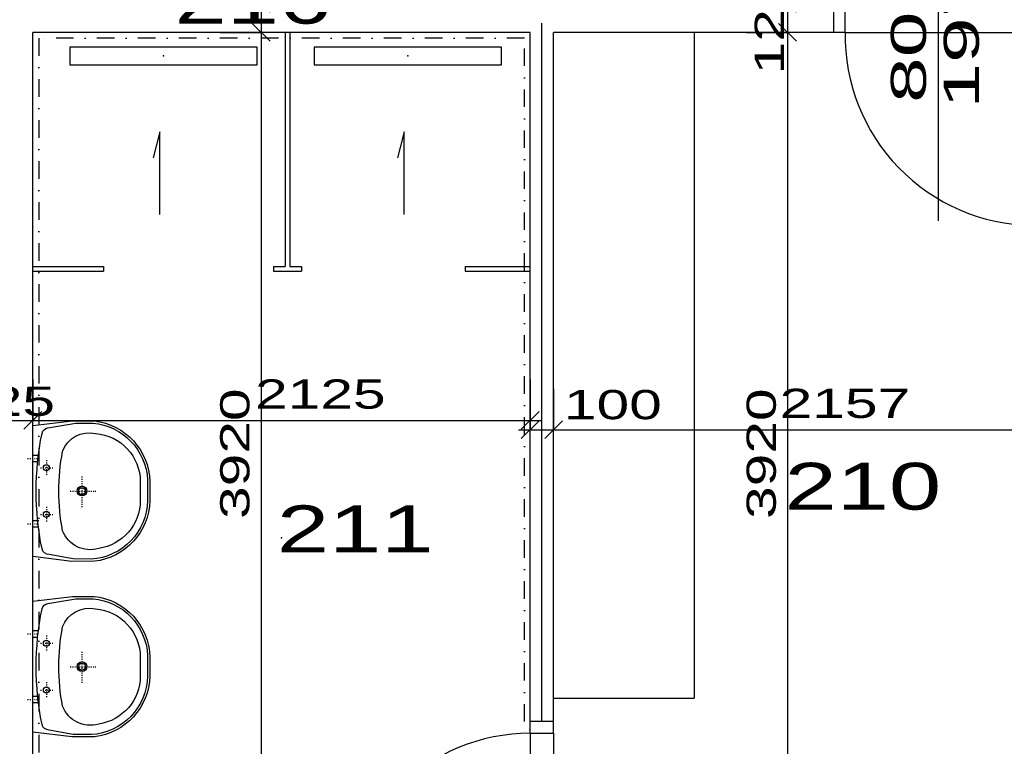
# Model space of a CAD drawing. Extents: x -196363 to 396902, y -489949 to -260582.
# Tile 226 of 256: x 260802 to 265008, y -385659 to -382554. Entities that reach past the tile are written whole.
import ezdxf

# ---------------------------------------------------------------- set-up
doc = ezdxf.new("R2010")
doc.units = 0
doc.header["$MEASUREMENT"] = 0
doc.linetypes.add('DASHED1', pattern=[1, 0.3, -0.4, 0.3])
doc.linetypes.add('DOTDASH', pattern=[1, 0.3, -0.2, 0, -0.2, 0.3])
for name, color, linetype in [('dvere', 1, 'Continuous'), ('koty', 1, 'Continuous'), ('navrh', 2, 'Continuous'), ('obklady', 14, 'Continuous'), ('popdver', 6, 'Continuous'), ('srafy', 8, 'Continuous'), ('zarpred', 5, 'Continuous')]:
    doc.layers.add(name, color=color, linetype=linetype)
doc.styles.add('SPIRITTXTSTYLE1', font='ROMAN')
doc.styles.add('SPIRITTXTSTYLE2', font='txt')
doc.linetypes.add('TEPIZL3', pattern='A,0,-1,[9,dur+dsp vaclavov.shx,S=0.005714,R=0,X=-1,Y=0],0', length=1)
doc.dimstyles.new('SPIRITSTYLE26', dxfattribs={"dimtxt": 125, "dimasz": 12.7, "dimexe": 175, "dimexo": -175, "dimgap": 50, "dimtad": 1, "dimdec": 3, "dimzin": 0, "dimdsep": 46, "dimlunit": 7, "dimtxsty": 'SPIRITTXTSTYLE1', "dimblk1": '_TICKMARKS26', "dimblk2": '_TICKMARKS26', "dimsah": 1, "dimcen": 0.09, "dimdle": 50, "dimclrd": 1, "dimclre": 1, "dimclrt": 1, "dimadec": 0, "dimazin": 0, "dimtfac": 1, "dimtdec": 4, "dimtofl": 0, "dimtmove": 1, "dimatfit": 0, "dimfxl": 0, "dimtolj": 1, "dimtzin": 0, "dimarcsym": 0})
doc.dimstyles.new('SPIRITSTYLE669', dxfattribs={"dimtxt": 125, "dimasz": 12.7, "dimexe": 175, "dimexo": 824.356079, "dimgap": 50, "dimtad": 1, "dimdec": 3, "dimzin": 0, "dimdsep": 46, "dimlunit": 7, "dimtxsty": 'SPIRITTXTSTYLE1', "dimblk1": '_TICKMARKS669', "dimblk2": '_TICKMARKS669', "dimsah": 1, "dimcen": 0.09, "dimdle": 50, "dimclrd": 1, "dimclre": 1, "dimclrt": 1, "dimadec": 0, "dimazin": 0, "dimtfac": 1, "dimtdec": 4, "dimtofl": 0, "dimtmove": 1, "dimatfit": 0, "dimfxl": 0, "dimtolj": 1, "dimtzin": 0, "dimarcsym": 0})
doc.dimstyles.new('SPIRITSTYLE670', dxfattribs={"dimtxt": 125, "dimasz": 12.7, "dimexe": 175, "dimexo": 225.000381, "dimgap": 50, "dimtad": 1, "dimdec": 3, "dimzin": 0, "dimdsep": 46, "dimlunit": 7, "dimtxsty": 'SPIRITTXTSTYLE1', "dimblk1": '_TICKMARKS670', "dimblk2": '_TICKMARKS670', "dimsah": 1, "dimcen": 0.09, "dimdle": 50, "dimclrd": 1, "dimclre": 1, "dimclrt": 1, "dimadec": 0, "dimazin": 0, "dimtfac": 1, "dimtdec": 4, "dimtofl": 0, "dimtmove": 1, "dimatfit": 0, "dimfxl": 0, "dimtolj": 1, "dimtzin": 0, "dimarcsym": 0})
doc.dimstyles.new('SPIRITSTYLE703', dxfattribs={"dimtxt": 125, "dimasz": 12.7, "dimexe": 175, "dimexo": 1317.696533, "dimgap": 50, "dimtad": 1, "dimdec": 3, "dimzin": 0, "dimdsep": 46, "dimlunit": 7, "dimtxsty": 'SPIRITTXTSTYLE1', "dimblk1": '_TICKMARKS703', "dimblk2": '_TICKMARKS703', "dimsah": 1, "dimcen": 0.09, "dimdle": 50, "dimclrd": 1, "dimclre": 1, "dimclrt": 1, "dimadec": 0, "dimazin": 0, "dimtfac": 1, "dimtdec": 4, "dimtofl": 0, "dimtmove": 1, "dimatfit": 0, "dimfxl": 0, "dimtolj": 1, "dimtzin": 0, "dimarcsym": 0})
doc.dimstyles.new('SPIRITSTYLE704', dxfattribs={"dimtxt": 125, "dimasz": 12.7, "dimexe": 175, "dimexo": -135.238083, "dimgap": 50, "dimtad": 1, "dimdec": 3, "dimzin": 0, "dimdsep": 46, "dimlunit": 7, "dimtxsty": 'SPIRITTXTSTYLE1', "dimblk1": '_TICKMARKS704', "dimblk2": '_TICKMARKS704', "dimsah": 1, "dimcen": 0.09, "dimdle": 50, "dimclrd": 1, "dimclre": 1, "dimclrt": 1, "dimadec": 0, "dimazin": 0, "dimtfac": 1, "dimtdec": 4, "dimtofl": 0, "dimtmove": 1, "dimatfit": 0, "dimfxl": 0, "dimtolj": 1, "dimtzin": 0, "dimarcsym": 0})

# ---------------------------------------------------------------- blocks, each defined once
blk = doc.blocks.new('_TICKMARKS26')
at = {"color": 1, "linetype": 'Continuous'}
blk.add_line((-3, -3), (3, 3), dxfattribs=at)
blk = doc.blocks.new('*D1604')
at = {"color": 1, "linetype": 'Continuous', "ltscale": 300}
for p, q in [((264082.125, -382433.59375, 1723.80005), (264082.125, -382658.59375, 1723.80005)), ((263907.125, -382483.59375, 1723.80005), (264082.125, -382483.59375, 1723.80005)), ((264257.125, -382483.59375, 1723.80005), (264082.125, -382483.59375, 1723.80005)), ((263907.125, -382608.59375, 1723.80005), (264082.125, -382608.59375, 1723.80005)), ((264257.125, -382608.59375, 1723.80005), (264082.125, -382608.59375, 1723.80005))]:
    blk.add_line(p, q, dxfattribs=at)
at = {"color": 1, "linetype": 'Continuous', "ltscale": 300, "xscale": 12.69999980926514, "yscale": 12.69999980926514, "zscale": 12.69999980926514}
for p, rotation in [((264082.125, -382483.59375, 1723.80005), 90.00000250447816), ((264082.125, -382608.59375, 1723.80005), -90.00000250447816)]:
    blk.add_blockref('_TICKMARKS26', p, dxfattribs=dict(at, rotation=rotation))
at = {"color": 1, "linetype": 'Continuous', "ltscale": 300, "style": 'SPIRITTXTSTYLE1', "width": 1.5}
blk.add_text('125', height=125, rotation=450.00001935, dxfattribs=at).set_placement((264066.8125, -382788.03125, 1723.80005))
blk = doc.blocks.new('_TICKMARKS669')
at = {"color": 1, "linetype": 'Continuous'}
blk.add_line((-3, -3), (3, 3), dxfattribs=at)
blk = doc.blocks.new('*D1608')
at = {"color": 1, "linetype": 'Continuous', "ltscale": 300}
for p, q in [((264082.125, -382558.59375, 1723.80005), (264082.125, -386578.65625, 1723.80005)), ((263907.125, -382608.59375, 1723.80005), (264082.125, -382608.59375, 1723.80005)), ((264257.125, -382608.59375, 1723.80005), (264082.125, -382608.59375, 1723.80005)), ((263907.125, -386528.65625, 1723.80005), (264082.125, -386528.65625, 1723.80005)), ((264257.125, -386528.65625, 1723.80005), (264082.125, -386528.65625, 1723.80005))]:
    blk.add_line(p, q, dxfattribs=at)
at = {"color": 1, "linetype": 'Continuous', "ltscale": 300, "xscale": 12.69999980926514, "yscale": 12.69999980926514, "zscale": 12.69999980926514}
for p, rotation in [((264082.125, -382608.59375, 1723.80005), 90.00000250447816), ((264082.125, -386528.65625, 1723.80005), -90.00000250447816)]:
    blk.add_blockref('_TICKMARKS669', p, dxfattribs=dict(at, rotation=rotation))
at = {"color": 1, "linetype": 'Continuous', "ltscale": 300, "style": 'SPIRITTXTSTYLE1', "width": 1.5}
blk.add_text('3920', height=125, rotation=450.00001935, dxfattribs=at).set_placement((264032.125, -384687.625, 1723.80005))
blk = doc.blocks.new('*D1609')
at = {"color": 1, "linetype": 'Continuous', "ltscale": 300}
for p, q in [((261833, -382433.59375, 1723.80005), (261833, -382658.59375, 1723.80005)), ((261658, -382483.59375, 1723.80005), (261833, -382483.59375, 1723.80005)), ((262008, -382483.59375, 1723.80005), (261833, -382483.59375, 1723.80005)), ((261658, -382608.59375, 1723.80005), (261833, -382608.59375, 1723.80005)), ((262008, -382608.59375, 1723.80005), (261833, -382608.59375, 1723.80005))]:
    blk.add_line(p, q, dxfattribs=at)
at = {"color": 1, "linetype": 'Continuous', "ltscale": 300, "xscale": 12.69999980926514, "yscale": 12.69999980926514, "zscale": 12.69999980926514}
for p, rotation in [((261833, -382483.59375, 1723.80005), 90.00000250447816), ((261833, -382608.59375, 1723.80005), -90.00000250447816)]:
    blk.add_blockref('_TICKMARKS26', p, dxfattribs=dict(at, rotation=rotation))
at = {"color": 1, "linetype": 'Continuous', "ltscale": 300, "style": 'SPIRITTXTSTYLE1', "width": 1.5}
blk.add_text('125', height=125, rotation=450.00001935, dxfattribs=at).set_placement((261820.75, -382421.21875, 1723.80005))
blk = doc.blocks.new('_TICKMARKS670')
at = {"color": 1, "linetype": 'Continuous'}
blk.add_line((-3, -3), (3, 3), dxfattribs=at)
blk = doc.blocks.new('*D1610')
at = {"color": 1, "linetype": 'Continuous', "ltscale": 300}
for p, q in [((261833, -382558.59375, 1723.800049), (261833, -386578.65625, 1723.800049)), ((261658, -382608.59375, 1723.800049), (261833, -382608.59375, 1723.800049)), ((262008, -382608.59375, 1723.800049), (261833, -382608.59375, 1723.800049)), ((261658, -386528.65625, 1723.800049), (261833, -386528.65625, 1723.800049)), ((262008, -386528.65625, 1723.800049), (261833, -386528.65625, 1723.800049))]:
    blk.add_line(p, q, dxfattribs=at)
at = {"color": 1, "linetype": 'Continuous', "ltscale": 300, "xscale": 12.69999980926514, "yscale": 12.69999980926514, "zscale": 12.69999980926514}
for p, rotation in [((261833, -382608.59375, 1723.800049), 90.00000250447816), ((261833, -386528.65625, 1723.800049), -90.00000250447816)]:
    blk.add_blockref('_TICKMARKS670', p, dxfattribs=dict(at, rotation=rotation))
at = {"color": 1, "linetype": 'Continuous', "ltscale": 300, "style": 'SPIRITTXTSTYLE1', "width": 1.5}
blk.add_text('3920', height=125, rotation=450.000019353, dxfattribs=at).set_placement((261783.015625, -384687.625, 1723.800049))
blk = doc.blocks.new('_TICKMARKS703')
at = {"color": 1, "linetype": 'Continuous'}
blk.add_line((-3, -3), (3, 3), dxfattribs=at)
blk = doc.blocks.new('*D1672')
at = {"color": 1, "linetype": 'Continuous', "ltscale": 300}
for p, q in [((260732.765625, -384091.375, 1723.800049), (260732.765625, -384266.34375, 1723.800049)), ((260857.75, -384091.375, 1723.800049), (260857.75, -384266.34375, 1723.800049)), ((260682.75, -384266.34375, 1723.800049), (260907.765625, -384266.34375, 1723.800049)), ((260732.765625, -384441.34375, 1723.800049), (260732.765625, -384266.34375, 1723.800049)), ((260857.75, -384441.34375, 1723.800049), (260857.75, -384266.34375, 1723.800049))]:
    blk.add_line(p, q, dxfattribs=at)
at = {"color": 1, "linetype": 'Continuous', "ltscale": 300, "xscale": 12.69999980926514, "yscale": 12.69999980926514, "zscale": 12.69999980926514, "rotation": 180.0000050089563}
blk.add_blockref('_TICKMARKS703', (260732.765625, -384266.34375, 1723.800049), dxfattribs=at)
at = {"color": 1, "linetype": 'Continuous', "ltscale": 300, "xscale": 12.69999980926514, "yscale": 12.69999980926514, "zscale": 12.69999980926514}
blk.add_blockref('_TICKMARKS703', (260857.75, -384266.34375, 1723.800049), dxfattribs=at)
at = {"color": 1, "linetype": 'Continuous', "ltscale": 300, "style": 'SPIRITTXTSTYLE1', "width": 1.5}
blk.add_text('125', height=125, dxfattribs=at).set_placement((260534.203125, -384247.28125, 1723.800049))
blk = doc.blocks.new('*D1674')
at = {"color": 1, "linetype": 'Continuous', "ltscale": 300}
for p, q in [((260857.75, -384091.375, 1723.800049), (260857.75, -384266.34375, 1723.800049)), ((262982.78125, -384091.375, 1723.800049), (262982.78125, -384266.34375, 1723.800049)), ((260807.75, -384266.34375, 1723.800049), (263032.78125, -384266.34375, 1723.800049)), ((260857.75, -384441.34375, 1723.800049), (260857.75, -384266.34375, 1723.800049)), ((262982.78125, -384441.34375, 1723.800049), (262982.78125, -384266.34375, 1723.800049))]:
    blk.add_line(p, q, dxfattribs=at)
at = {"color": 1, "linetype": 'Continuous', "ltscale": 300, "xscale": 12.69999980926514, "yscale": 12.69999980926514, "zscale": 12.69999980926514, "rotation": 180.0000050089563}
blk.add_blockref('_TICKMARKS26', (260857.75, -384266.34375, 1723.800049), dxfattribs=at)
at = {"color": 1, "linetype": 'Continuous', "ltscale": 300, "xscale": 12.69999980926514, "yscale": 12.69999980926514, "zscale": 12.69999980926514}
blk.add_blockref('_TICKMARKS26', (262982.78125, -384266.34375, 1723.800049), dxfattribs=at)
at = {"color": 1, "linetype": 'Continuous', "ltscale": 300, "style": 'SPIRITTXTSTYLE1', "width": 1.5}
blk.add_text('2125', height=125, dxfattribs=at).set_placement((261807.171875, -384216.375, 1723.800049))
blk = doc.blocks.new('_TICKMARKS704')
at = {"color": 1, "linetype": 'Continuous'}
blk.add_line((-3, -3), (3, 3), dxfattribs=at)
blk = doc.blocks.new('*D1675')
at = {"color": 1, "linetype": 'Continuous', "ltscale": 300}
for p, q in [((262982.78125, -384131.125, 1723.80005), (262982.78125, -384306.125, 1723.80005)), ((263082.75, -384131.125, 1723.80005), (263082.75, -384306.125, 1723.80005)), ((262932.75, -384306.125, 1723.80005), (263132.75, -384306.125, 1723.80005)), ((262982.78125, -384481.125, 1723.80005), (262982.78125, -384306.125, 1723.80005)), ((263082.75, -384481.125, 1723.80005), (263082.75, -384306.125, 1723.80005))]:
    blk.add_line(p, q, dxfattribs=at)
at = {"color": 1, "linetype": 'Continuous', "ltscale": 300, "xscale": 12.69999980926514, "yscale": 12.69999980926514, "zscale": 12.69999980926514, "rotation": 180.0000050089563}
blk.add_blockref('_TICKMARKS704', (262982.78125, -384306.125, 1723.80005), dxfattribs=at)
at = {"color": 1, "linetype": 'Continuous', "ltscale": 300, "xscale": 12.69999980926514, "yscale": 12.69999980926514, "zscale": 12.69999980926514}
blk.add_blockref('_TICKMARKS704', (263082.75, -384306.125, 1723.80005), dxfattribs=at)
at = {"color": 1, "linetype": 'Continuous', "ltscale": 300, "style": 'SPIRITTXTSTYLE1', "width": 1.5}
blk.add_text('100', height=125, dxfattribs=at).set_placement((263126.65625, -384261.5625, 1723.80005))
blk = doc.blocks.new('*D1676')
at = {"color": 1, "linetype": 'Continuous', "ltscale": 300}
for p, q in [((263082.75, -384131.125, 1723.80005), (263082.75, -384306.125, 1723.80005)), ((265240.25, -384131.125, 1723.80005), (265240.25, -384306.125, 1723.80005)), ((263032.75, -384306.125, 1723.80005), (265290.25, -384306.125, 1723.80005)), ((263082.75, -384481.125, 1723.80005), (263082.75, -384306.125, 1723.80005)), ((265240.25, -384481.125, 1723.80005), (265240.25, -384306.125, 1723.80005))]:
    blk.add_line(p, q, dxfattribs=at)
at = {"color": 1, "linetype": 'Continuous', "ltscale": 300, "xscale": 12.69999980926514, "yscale": 12.69999980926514, "zscale": 12.69999980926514, "rotation": 180.0000050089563}
blk.add_blockref('_TICKMARKS26', (263082.75, -384306.125, 1723.80005), dxfattribs=at)
at = {"color": 1, "linetype": 'Continuous', "ltscale": 300, "xscale": 12.69999980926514, "yscale": 12.69999980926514, "zscale": 12.69999980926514}
blk.add_blockref('_TICKMARKS26', (265240.25, -384306.125, 1723.80005), dxfattribs=at)
at = {"color": 1, "linetype": 'Continuous', "ltscale": 300, "style": 'SPIRITTXTSTYLE1', "width": 1.5}
blk.add_text('2157', height=125, dxfattribs=at).set_placement((264048.40625, -384256.125, 1723.80005))

msp = doc.modelspace()

# ---------------------------------------------------------------- linework, layer by layer
at = {"layer": 'dvere', "color": 1, "linetype": 'Continuous', "ltscale": 304.799988}
for p, q in [((264277.75, -382483.59375), (264277.75, -382608.59375)), ((263082.75, -385553.65625), (262982.78125, -385553.65625))]:
    msp.add_line(p, q, dxfattribs=at)
at = {"layer": 'dvere', "color": 1, "linetype": 'Continuous', "ltscale": 330}
for p, q in [((264327.75, -382608.59375), (265127.75, -382608.59375)), ((262982.78125, -385603.65625), (262982.75, -386403.65625)), ((263082.75, -385603.65625), (263082.75, -386403.65625))]:
    msp.add_line(p, q, dxfattribs=at)
at = {"layer": 'dvere', "color": 7, "linetype": 'Continuous', "ltscale": 300}
for centre, radius, start, end in [((265140.25, -382621.09375, 900), 812.59857, 179.11848713, 269.11849647), ((262982.78125, -386403.65625, 900), 800.00079, 90.0000025, 180.00000501)]:
    msp.add_arc(centre, radius, start, end, dxfattribs=at)
msp.add_point((264727.75, -382608.59375, 900), dxfattribs=at)
at = {"layer": 'dvere', "color": 15, "linetype": 'Continuous', "ltscale": 250}
msp.add_point((264727.75, -382608.59375), dxfattribs=at)
at = {"layer": 'navrh', "color": 2, "linetype": 'Continuous', "ltscale": 300}
for p, q in [((264327.75, -382608.59375, 900), (264327.75, -382483.59375, 900)), ((260857.75, -386528.65625, 900), (260857.75, -382608.59375, 900)), ((262982.78125, -382608.59375, 900), (260857.75, -382608.59375, 900)), ((262982.78125, -382608.59375, 900), (262632.75, -382608.59375, 900)), ((262982.78125, -385603.65625, 900), (262982.78125, -382608.59375, 900)), ((263082.75, -385603.65625, 900), (263082.75, -382608.59375, 900)), ((264327.75, -382608.59375, 900), (263082.75, -382608.59375, 900)), ((262982.78125, -385603.65625, 900), (263082.75, -385603.65625, 900))]:
    msp.add_line(p, q, dxfattribs=at)
at = {"layer": 'obklady', "color": 14, "linetype": 'DOTDASH', "ltscale": 250}
for p, q in [((262957.78125, -382633.59375, 4347.59961), (260882.75, -382633.59375, 4347.59961)), ((260882.75, -382633.59375, 4347.59961), (260882.75, -386503.65625, 4347.59961)), ((262957.78125, -385553.65625, 4347.59961), (262957.78125, -382633.59375, 4347.59961))]:
    msp.add_line(p, q, dxfattribs=at)
msp.add_point((261920.26562, -384768.625, 4347.59961), dxfattribs=at)
at = {"layer": 'popdver', "color": 6, "linetype": 'Continuous', "ltscale": 250}
msp.add_line((264727.75, -383414.25), (264727.75, -382408.375), dxfattribs=at)
at = {"layer": 'popdver', "color": 6, "linetype": 'Continuous', "ltscale": 304.799988}
msp.add_point((264727.75, -382608.59375), dxfattribs=at)
at = {"layer": 'popdver', "color": 6, "linetype": 'Continuous', "ltscale": 250}
msp.add_point((264727.75, -382608.59375), dxfattribs=at)
at = {"layer": 'srafy', "color": 8, "linetype": 'TEPIZL3', "ltscale": 30}
msp.add_line((263032.78125, -385553.65625, 900), (263032.78125, -382568.78125, 900), dxfattribs=at)
at = {"layer": 'zarpred', "color": 5, "linetype": 'Continuous', "ltscale": 300}
for p, q in [((261935.26562, -382608.59375, 900), (261935.26562, -383608.59375, 900)), ((261955.26562, -382608.59375, 900), (261955.26562, -383608.59375, 900)), ((263682.75, -382608.59375, 900), (263682.75, -385453.65625, 900)), ((261816.10938, -382671.78125, 900), (261016.10938, -382671.78125, 900)), ((261016.10938, -382671.78125, 900), (261016.10938, -382746.8125, 900)), ((261816.10938, -382746.8125, 900), (261816.10938, -382671.78125, 900)), ((262859.96875, -382671.78125, 900), (262059.96875, -382671.78125, 900)), ((262059.96875, -382671.78125, 900), (262059.96875, -382746.8125, 900)), ((262859.96875, -382746.8125, 900), (262859.96875, -382671.78125, 900)), ((261016.10938, -382746.8125, 900), (261816.10938, -382746.8125, 900)), ((262059.96875, -382746.8125, 900), (262859.96875, -382746.8125, 900)), ((261400.67188, -383034.0625, 900), (261371.23438, -383143.96875, 900)), ((261400.67188, -383386.71875, 900), (261400.67188, -383034.0625, 900)), ((262444.53125, -383034.0625, 900), (262415.09375, -383143.96875, 900)), ((262444.53125, -383386.71875, 900), (262444.53125, -383034.0625, 900)), ((260857.75, -383608.59375, 900), (261160.25, -383608.59375, 900)), ((261160.25, -383608.59375, 900), (261160.25, -383628.59375, 900)), ((261885.26562, -383608.59375, 900), (261935.26562, -383608.59375, 900)), ((261885.26562, -383608.59375, 900), (261885.26562, -383628.59375, 900)), ((261955.26562, -383608.59375, 900), (262005.26562, -383608.59375, 900)), ((262005.26562, -383608.59375, 900), (262005.26562, -383628.59375, 900)), ((262705.25, -383608.59375, 900), (262982.78125, -383608.59375, 900)), ((262705.25, -383608.59375, 900), (262705.25, -383628.59375, 900)), ((260857.75, -383628.59375, 900), (261160.25, -383628.59375, 900)), ((261885.26562, -383628.59375, 900), (262005.26562, -383628.59375, 900)), ((262705.25, -383628.59375, 900), (262982.78125, -383628.59375, 900)), ((263082.75, -385453.65625, 900), (263682.75, -385453.65625, 900))]:
    msp.add_line(p, q, dxfattribs=at)
at = {"layer": 'zarpred', "color": 8, "linetype": 'DASHED1', "ltscale": 14.000001}
for p, q in [((260834.70312, -384429.1875), (260882.65625, -384429.1875)), ((260915.5, -384436.03125), (260915.5, -384501.78125)), ((260890.84375, -384468.90625), (260942.875, -384468.90625)), ((261067.5, -384505.90625), (261067.5, -384637.34375)), ((261016.82812, -384568.875), (261126.39062, -384568.875)), ((260915.5, -384635.75), (260915.5, -384701.46875)), ((260890.84375, -384668.625), (260942.875, -384668.59375)), ((260834.70312, -384708.59375), (260882.65625, -384708.59375)), ((260834.70312, -385179.1875), (260882.65625, -385179.1875)), ((260915.5, -385186.03125), (260915.5, -385251.78125)), ((260890.84375, -385218.90625), (260942.875, -385218.90625)), ((261067.5, -385255.875), (261067.5, -385387.34375)), ((261016.82812, -385318.875), (261126.39062, -385318.875)), ((260890.84375, -385418.59375), (260942.875, -385418.59375)), ((260915.5, -385385.75), (260915.5, -385451.4375)), ((260834.70312, -385458.59375), (260882.65625, -385458.59375))]:
    msp.add_line(p, q, dxfattribs=at)
at = {"layer": 'zarpred', "color": 8, "linetype": 'Continuous'}
for p, q in [((260858, -384414.96875), (260882.65625, -384414.96875)), ((260858, -384442.34375), (260877.29688, -384442.34375)), ((260858, -384694.375), (260882.65625, -384694.375)), ((260858, -384721.75), (260877.29688, -384721.75)), ((260858, -385164.96875), (260882.65625, -385164.96875)), ((260858, -385192.34375), (260877.29688, -385192.34375)), ((260858, -385444.34375), (260882.65625, -385444.34375)), ((260858, -385471.75), (260877.29688, -385471.75))]:
    msp.add_line(p, q, dxfattribs=at)
at = {"layer": 'zarpred', "color": 5, "linetype": 'Continuous'}
for points in [[(260857.75, -384288.59375), (261027.42188, -384269), (261119.73438, -384268.625, -0.3735613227), (261357.76562, -384527.8125), (261357.76562, -384527.8125), (261357.76562, -384609.40625, -0.3724052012), (261120.53125, -384868.59375), (261120.53125, -384868.59375), (261024.59375, -384868.75), (260857.75, -384848.59375)], [(261316.78125, -384608.59375, -0.3708738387), (261138.9375, -384813.96875, -0.3916131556), (260985.04688, -384738.125, -0.0969293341), (260985.04688, -384399.09375, -0.3847571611), (261124.79688, -384322.40625, -0.3922860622), (261316.78125, -384529.15625), (261316.78125, -384529.15625)], [(260857.75, -385038.59375), (261027.42188, -385018.96875), (261119.73438, -385018.59375, -0.3735613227), (261357.76562, -385277.78125), (261357.76562, -385277.78125), (261357.76562, -385359.40625, -0.3724052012), (261120.53125, -385618.59375), (261120.53125, -385618.59375), (261024.59375, -385618.75), (260857.75, -385598.59375)], [(261316.78125, -385358.59375, -0.3708738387), (261138.9375, -385563.96875, -0.3916131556), (260985.04688, -385488.125, -0.0969293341), (260985.04688, -385149.09375, -0.3847571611), (261124.79688, -385072.375, -0.3922860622), (261316.78125, -385279.15625), (261316.78125, -385279.15625)]]:
    msp.add_lwpolyline(points, format="xyb", close=True, dxfattribs=at)
at = {"layer": 'zarpred', "color": 8, "linetype": 'Continuous'}
for points in [[(261347.45312, -384609.28125, -0.3915576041), (261106.4375, -384859.15625), (261106.4375, -384859.15625), (261029.375, -384858.59375), (260927.20312, -384839.4375, -0.3566107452), (260896.89062, -384815.4375, -0.1005923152), (260896.84375, -384321.78125, -0.3243051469), (260921.70312, -384298.71875), (260921.70312, -384298.71875), (261041.5, -384278.59375), (261114.92188, -384278.59375, -0.3749197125), (261347.875, -384520.9375), (261347.875, -384520.9375)], [(261347.45312, -385359.28125, -0.3915576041), (261106.4375, -385609.15625), (261106.4375, -385609.15625), (261029.375, -385608.59375), (260927.20312, -385589.4375, -0.3566107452), (260896.89062, -385565.4375, -0.1005923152), (260896.84375, -385071.75, -0.3243051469), (260921.70312, -385048.71875), (260921.70312, -385048.71875), (261041.5, -385028.59375), (261114.92188, -385028.59375, -0.3749197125), (261347.875, -385270.9375), (261347.875, -385270.9375)]]:
    msp.add_lwpolyline(points, format="xyb", close=True, dxfattribs=at)
for centre, radius in [((260915.5, -384468.59375), 12.93063), ((261067.5, -384568.875), 14.78058), ((260915.5, -384668.28125), 12.93063), ((260915.5, -385218.59375), 12.93063), ((261067.5, -385318.875), 14.78058), ((260915.5, -385418.28125), 12.93063)]:
    msp.add_circle(centre, radius, dxfattribs=at)
at = {"layer": 'zarpred', "color": 5, "linetype": 'Continuous'}
for centre in [(261067.75, -384568.59375), (261067.75, -385318.59375)]:
    msp.add_circle(centre, 20.87694, dxfattribs=at)
at = {"layer": 'zarpred', "color": 5, "linetype": 'Continuous', "ltscale": 300}
for p in [(261416.10938, -382709.28125, 900), (262459.96875, -382709.28125, 900)]:
    msp.add_point(p, dxfattribs=at)

# ---------------------------------------------------------------- texts
at = {"layer": 'koty', "color": 1, "linetype": 'Continuous', "ltscale": 300, "style": 'SPIRITTXTSTYLE2', "width": 1.5}
for s, p in [('216', (261462.96875, -382571.21875, 1723.80005)), ('210', (264069.21875, -384647.8125, 1723.80005)), ('211', (261900.375, -384829.9375, 1723.80005))]:
    msp.add_text(s, height=200, dxfattribs=at).set_placement(p)
at = {"layer": 'popdver', "color": 6, "linetype": 'Continuous', "ltscale": 250, "style": 'SPIRITTXTSTYLE1', "width": 1.75}
for s, p in [('1970', (264899.6875, -382934.53125)), ('800', (264673.625, -382910.125))]:
    msp.add_text(s, height=150, rotation=90.0000025, dxfattribs=at).set_placement(p)

# ---------------------------------------------------------------- dimensions: what is measured, and where the dimension line sits
at = {"layer": 'koty', "color": 1, "linetype": 'Continuous', "ltscale": 300}
for base, p1, p2, picture, middle in [((261833, -382483.59375, 1723.80005), (261833, -382483.59375, 1723.80005), (261833, -382608.59375, 1723.80005), '*D1609', (261963.59375, -382421.21875)), ((264082.125, -382483.59375, 1723.80005), (264082.125, -382483.59375, 1723.80005), (264082.125, -382608.59375, 1723.80005), '*D1604', (264209.65625, -382788.03125))]:
    dim = msp.add_linear_dim(base=base, p1=p1, p2=p2, angle=90.0000025, dimstyle='SPIRITSTYLE26', dxfattribs=at)
    dim.commit()
    dim.dimension.update_dxf_attribs({"geometry": picture, "text_midpoint": middle, "dimtype": 160})
for base, p1, p2, dimstyle, picture, middle in [((261833, -383008.59375, 1723.8000488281), (261833, -382608.59375, 1723.8000488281), (261833, -386528.65625, 1723.8000488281), 'SPIRITSTYLE670', '*D1610', (261833, -384568.59375, 1723.8000488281)), ((264082.125, -382608.59375, 1723.8000488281), (263082.75, -382608.59375, 1723.8000488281), (263082.75, -386528.65625, 1723.8000488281), 'SPIRITSTYLE669', '*D1608', (264082.125, -384568.59375, 1723.8000488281))]:
    dim = msp.add_linear_dim(base=base, p1=p1, p2=p2, angle=90.0000025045, dimstyle=dimstyle, dxfattribs=at)
    dim.commit()
    dim.dimension.update_dxf_attribs({"geometry": picture, "text_midpoint": middle})
for base, p1, p2, dimstyle, picture, middle in [((260732.76562, -384266.34375, 1723.80005), (260732.76562, -382773.65625, 1723.80005), (260857.75, -382608.59375, 1723.80005), 'SPIRITSTYLE703', '*D1672', (260677.04688, -384247.28125)), ((262982.78125, -384306.125, 1723.80005), (262982.78125, -384266.34375, 1723.80005), (263082.75, -384266.34375, 1723.80005), 'SPIRITSTYLE704', '*D1675', (263269.5, -384261.5625))]:
    dim = msp.add_linear_dim(base=base, p1=p1, p2=p2, dimstyle=dimstyle, dxfattribs=at)
    dim.commit()
    dim.dimension.update_dxf_attribs({"geometry": picture, "text_midpoint": middle, "dimtype": 160})
for base, p1, p2, picture, middle in [((260857.75, -384266.34375, 1723.80005), (260857.75, -384266.34375, 1723.80005), (262982.78125, -384266.34375, 1723.80005), '*D1674', (261920.26562, -384266.34375, 1723.80005)), ((263082.75, -384306.125, 1723.80005), (263082.75, -384306.125, 1723.80005), (265240.25, -384306.125, 1723.80005), '*D1676', (264161.5, -384306.125, 1723.80005))]:
    dim = msp.add_linear_dim(base=base, p1=p1, p2=p2, dimstyle='SPIRITSTYLE26', dxfattribs=at)
    dim.commit()
    dim.dimension.update_dxf_attribs({"geometry": picture, "text_midpoint": middle})

doc.saveas('drawing.dxf')
